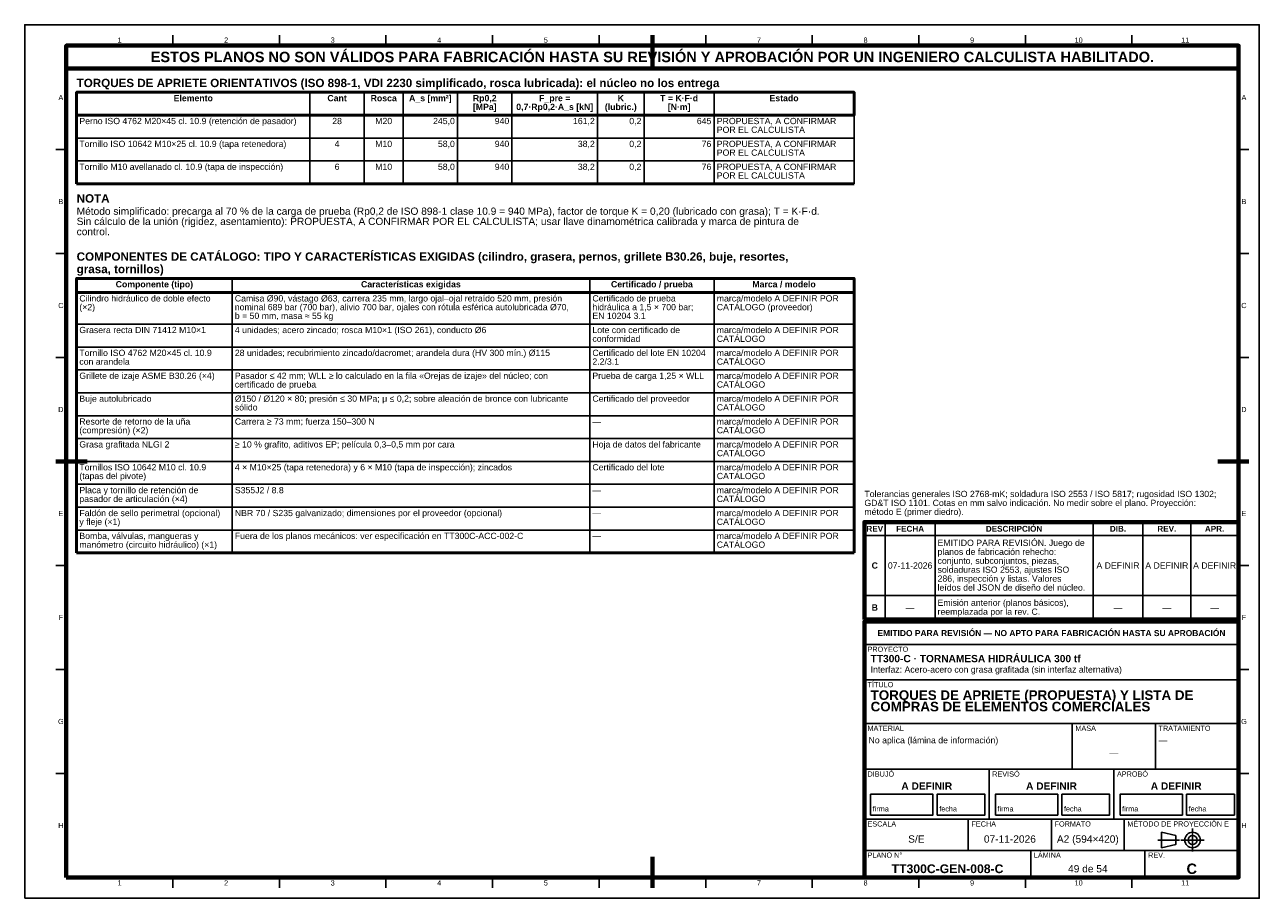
# Model space of a CAD drawing. Header units: millimetres. Extents: x 0 to 594, y 0 to 420.
import ezdxf
from ezdxf.enums import TextEntityAlignment as Align

# ---------------------------------------------------------------- set-up
doc = ezdxf.new("R2010")
doc.units = ezdxf.units.MM
doc.linetypes.add('EJE', pattern=[31, 20, -4, 3, -4])
for name, color, linetype, lineweight in [('EJE', 7, 'EJE', 25), ('FINA', 7, 'CONTINUOUS', 25), ('MARCO', 7, 'CONTINUOUS', 70), ('TXT', 7, 'CONTINUOUS', 25), ('VIS', 7, 'CONTINUOUS', 50)]:
    doc.layers.add(name, color=color, linetype=linetype, lineweight=lineweight)
doc.styles.add('STD', font='LiberationSans-Regular.ttf')
doc.styles.add('STDB', font='LiberationSans-Bold.ttf')

msp = doc.modelspace()

# ---------------------------------------------------------------- linework, layer by layer
at = {"layer": 'EJE'}
for p, q in [((561.88, 22.42), (561.88, 33.58)), ((545.14, 28), (555.68, 28)), ((556.3, 28), (567.46, 28))]:
    msp.add_line(p, q, dxfattribs=at)
at = {"layer": 'FINA'}
for p, q in [((71.27, 410), (71.27, 415)), ((122.55, 410), (122.55, 415)), ((173.82, 410), (173.82, 415)), ((225.09, 410), (225.09, 415)), ((276.36, 410), (276.36, 415)), ((327.64, 410), (327.64, 415)), ((378.91, 410), (378.91, 415)), ((430.18, 410), (430.18, 415)), ((481.45, 410), (481.45, 415)), ((532.73, 410), (532.73, 415)), ((137.2, 387.5), (137.2, 343.5)), ((163.38, 387.5), (163.38, 343.5)), ((182.08, 387.5), (182.08, 343.5)), ((208.26, 387.5), (208.26, 343.5)), ((234.44, 387.5), (234.44, 343.5)), ((275.58, 387.5), (275.58, 343.5)), ((298.02, 387.5), (298.02, 343.5)), ((331.68, 387.5), (331.68, 343.5)), ((399, 387.5), (399, 343.5)), ((25, 376.5), (399, 376.5)), ((25, 365.5), (399, 365.5)), ((20, 360), (15, 360)), ((584, 360), (589, 360)), ((25, 354.5), (399, 354.5)), ((20, 310), (15, 310)), ((584, 310), (589, 310)), ((99.8, 298.03), (99.8, 166.03)), ((271.84, 298.03), (271.84, 166.03)), ((331.68, 298.03), (331.68, 166.03)), ((25, 291.23), (399, 291.23)), ((25, 276.03), (399, 276.03)), ((25, 265.03), (399, 265.03)), ((20, 260), (15, 260)), ((584, 260), (589, 260)), ((25, 254.03), (399, 254.03)), ((25, 243.03), (399, 243.03)), ((25, 232.03), (399, 232.03)), ((25, 221.03), (399, 221.03)), ((20, 210), (15, 210)), ((25, 210.03), (399, 210.03)), ((584, 210), (589, 210)), ((25, 199.03), (399, 199.03)), ((25, 188.03), (399, 188.03)), ((414, 134), (414, 180.9)), ((438, 134), (438, 180.9)), ((514, 134), (514, 180.9)), ((538, 134), (538, 180.9)), ((561, 134), (561, 180.9)), ((25, 177.03), (399, 177.03)), ((404, 174.4), (584, 174.4)), ((20, 160), (15, 160)), ((584, 160), (589, 160)), ((404, 145.6), (584, 145.6)), ((404, 134), (584, 134)), ((404, 133), (584, 133)), ((404, 122), (584, 122)), ((20, 110), (15, 110)), ((584, 110), (589, 110)), ((404, 105), (584, 105)), ((404, 84), (584, 84)), ((504, 62), (504, 84)), ((544, 62), (544, 84)), ((20, 60), (15, 60)), ((404, 62), (584, 62)), ((464, 38), (464, 62)), ((524, 38), (524, 62)), ((584, 60), (589, 60)), ((404, 38), (584, 38)), ((454, 23), (454, 38)), ((494, 23), (494, 38)), ((529, 23), (529, 38)), ((404, 23), (584, 23)), ((484, 10), (484, 23)), ((539, 10), (539, 23)), ((71.27, 10), (71.27, 5)), ((122.55, 10), (122.55, 5)), ((173.82, 10), (173.82, 5)), ((225.09, 10), (225.09, 5)), ((276.36, 10), (276.36, 5)), ((327.64, 10), (327.64, 5)), ((378.91, 10), (378.91, 5)), ((430.18, 10), (430.18, 5)), ((481.45, 10), (481.45, 5)), ((532.73, 10), (532.73, 5))]:
    msp.add_line(p, q, dxfattribs=at)
for points in [[(0, 0), (594, 0), (594, 420), (0, 420)], [(407, 40), (437, 40), (437, 50), (407, 50)], [(439, 40), (462, 40), (462, 50), (439, 50)], [(467, 40), (497, 40), (497, 50), (467, 50)], [(499, 40), (522, 40), (522, 50), (499, 50)], [(527, 40), (557, 40), (557, 50), (527, 50)], [(559, 40), (582, 40), (582, 50), (559, 50)], [(547, 24.28), (553.82, 25.83), (553.82, 30.17), (547, 31.72)]]:
    msp.add_lwpolyline(points, close=True, dxfattribs=at)
for radius in [3.72, 2.17]:
    msp.add_circle((561.88, 28), radius, dxfattribs=at)
at = {"layer": 'MARCO'}
for p, q in [((302, 415), (302, 400)), ((15, 210), (30, 210)), ((589, 210), (574, 210)), ((302, 5), (302, 20))]:
    msp.add_line(p, q, dxfattribs=at)
for points in [[(20, 10), (584, 10), (584, 410), (20, 410)], [(20, 399), (584, 399), (584, 410), (20, 410)], [(404, 134), (584, 134), (584, 180.9), (404, 180.9)], [(404, 10), (584, 10), (584, 133), (404, 133)]]:
    msp.add_lwpolyline(points, close=True, dxfattribs=at)
at = {"layer": 'VIS'}
for p, q in [((25, 387.5), (25, 343.5)), ((25, 343.5), (399, 343.5)), ((25, 298.03), (25, 166.03)), ((399, 298.03), (399, 166.03)), ((25, 166.03), (399, 166.03))]:
    msp.add_line(p, q, dxfattribs=at)
for points in [[(25, 376.5), (399, 376.5), (399, 387.5), (25, 387.5)], [(25, 291.23), (399, 291.23), (399, 298.03), (25, 298.03)]]:
    msp.add_lwpolyline(points, close=True, dxfattribs=at)

# ---------------------------------------------------------------- texts
at = {"layer": 'TXT'}
for s, height, style, p in [('1', 2.5, 'STD', (45.64, 412.6)), ('2', 2.5, 'STD', (96.91, 412.6)), ('3', 2.5, 'STD', (148.18, 412.6)), ('4', 2.5, 'STD', (199.45, 412.6)), ('5', 2.5, 'STD', (250.73, 412.6)), ('6', 2.5, 'STD', (302, 412.6)), ('7', 2.5, 'STD', (353.27, 412.6)), ('8', 2.5, 'STD', (404.55, 412.6)), ('9', 2.5, 'STD', (455.82, 412.6)), ('10', 2.5, 'STD', (507.09, 412.6)), ('11', 2.5, 'STD', (558.36, 412.6)), ('ESTOS PLANOS NO SON VÁLIDOS PARA FABRICACIÓN HASTA SU REVISIÓN Y APROBACIÓN POR UN INGENIERO CALCULISTA HABILITADO.', 5, 'STDB', (302, 404.5)), ('A', 2.5, 'STD', (17.4, 385)), ('Elemento', 3, 'STDB', (81.1, 384.7)), ('Cant', 3, 'STDB', (150.29, 384.7)), ('Rosca', 3, 'STDB', (172.73, 384.7)), ('A_s [mm²]', 3, 'STDB', (195.17, 384.7)), ('Rp0,2', 3, 'STDB', (221.35, 384.7)), ('F_pre =', 3, 'STDB', (255.01, 384.7)), ('K', 3, 'STDB', (286.8, 384.7)), ('T = K·F·d', 3, 'STDB', (314.85, 384.7)), ('Estado', 3, 'STDB', (365.34, 384.7)), ('A', 2.5, 'STD', (586.6, 385)), ('[MPa]', 3, 'STDB', (221.35, 380.5)), ('0,7·Rp0,2·A_s [kN]', 3, 'STDB', (255.01, 380.5)), ('(lubric.)', 3, 'STDB', (286.8, 380.5)), ('[N·m]', 3, 'STDB', (314.85, 380.5)), ('28', 3, 'STD', (150.29, 373.7)), ('M20', 3, 'STD', (172.73, 373.7)), ('4', 3, 'STD', (150.29, 362.7)), ('M10', 3, 'STD', (172.73, 362.7)), ('6', 3, 'STD', (150.29, 351.7)), ('M10', 3, 'STD', (172.73, 351.7)), ('B', 2.5, 'STD', (17.4, 335)), ('B', 2.5, 'STD', (586.6, 335)), ('Componente (tipo)', 3, 'STDB', (62.4, 295.23)), ('Características exigidas', 3, 'STDB', (185.82, 295.23)), ('Certificado / prueba', 3, 'STDB', (301.76, 295.23)), ('Marca / modelo', 3, 'STDB', (365.34, 295.23)), ('C', 2.5, 'STD', (17.4, 285)), ('C', 2.5, 'STD', (586.6, 285)), ('D', 2.5, 'STD', (17.4, 235)), ('D', 2.5, 'STD', (586.6, 235)), ('E', 2.5, 'STD', (17.4, 185)), ('E', 2.5, 'STD', (586.6, 185)), ('REV', 2.8, 'STDB', (409, 177.65)), ('FECHA', 2.8, 'STDB', (426, 177.65)), ('DESCRIPCIÓN', 2.8, 'STDB', (476, 177.65)), ('DIB.', 2.8, 'STDB', (526, 177.65)), ('REV.', 2.8, 'STDB', (549.5, 177.65)), ('APR.', 2.8, 'STDB', (572.5, 177.65)), ('C', 3, 'STDB', (409, 160)), ('07-11-2026', 3, 'STD', (426, 160)), ('A DEFINIR', 3, 'STD', (526, 160)), ('A DEFINIR', 3, 'STD', (549.5, 160)), ('A DEFINIR', 3, 'STD', (572.5, 160)), ('B', 3, 'STDB', (409, 139.8)), ('—', 3, 'STD', (426, 139.8)), ('—', 3, 'STD', (526, 139.8)), ('—', 3, 'STD', (549.5, 139.8)), ('—', 3, 'STD', (572.5, 139.8)), ('F', 2.5, 'STD', (17.4, 135)), ('F', 2.5, 'STD', (586.6, 135)), ('EMITIDO PARA REVISIÓN — NO APTO PARA FABRICACIÓN HASTA SU APROBACIÓN', 2.9, 'STDB', (494, 127.5)), ('G', 2.5, 'STD', (17.4, 85)), ('G', 2.5, 'STD', (586.6, 85)), ('—', 3, 'STD', (524, 70)), ('A DEFINIR', 3.5, 'STDB', (434, 54)), ('A DEFINIR', 3.5, 'STDB', (494, 54)), ('A DEFINIR', 3.5, 'STDB', (554, 54)), ('H', 2.5, 'STD', (17.4, 35)), ('H', 2.5, 'STD', (586.6, 35)), ('S/E', 3.5, 'STD', (429, 28.5)), ('07-11-2026', 3.5, 'STD', (474, 28.5)), ('A2 (594×420)', 3.5, 'STD', (511.5, 28.5)), ('TT300C-GEN-008-C', 4.2, 'STDB', (444, 14.2)), ('49 de 54', 3.5, 'STD', (511.5, 14.2)), ('C', 5, 'STDB', (561.5, 14.2)), ('1', 2.5, 'STD', (45.64, 7.4)), ('2', 2.5, 'STD', (96.91, 7.4)), ('3', 2.5, 'STD', (148.18, 7.4)), ('4', 2.5, 'STD', (199.45, 7.4)), ('5', 2.5, 'STD', (250.73, 7.4)), ('6', 2.5, 'STD', (302, 7.4)), ('7', 2.5, 'STD', (353.27, 7.4)), ('8', 2.5, 'STD', (404.55, 7.4)), ('9', 2.5, 'STD', (455.82, 7.4)), ('10', 2.5, 'STD', (507.09, 7.4)), ('11', 2.5, 'STD', (558.36, 7.4))]:
    msp.add_text(s, height=height, dxfattribs=dict(at, style=style)).set_placement(p, align=Align.MIDDLE_CENTER)
for s, height, style, p in [('TORQUES DE APRIETE ORIENTATIVOS (ISO 898-1, VDI 2230 simplificado, rosca lubricada): el núcleo no los entrega', 4, 'STDB', (25, 394)), ('Método simplificado: precarga al 70 % de la carga de prueba (Rp0,2 de ISO 898-1 clase 10.9 = 940 MPa), factor de torque K = 0,20 (lubricado con grasa); T = K·F·d.', 3.5, 'STD', (25, 332.1)), ('NOTA', 4, 'STDB', (25, 338.5)), ('Sin cálculo de la unión (rigidez, asentamiento): PROPUESTA, A CONFIRMAR POR EL CALCULISTA; usar llave dinamométrica calibrada y marca de pintura de', 3.5, 'STD', (25, 327.2)), ('control.', 3.5, 'STD', (25, 322.3)), ('COMPONENTES DE CATÁLOGO: TIPO Y CARACTERÍSTICAS EXIGIDAS (cilindro, grasera, pernos, grillete B30.26, buje, resortes,', 4, 'STDB', (25, 310.53)), ('grasa, tornillos)', 4, 'STDB', (25, 304.53)), ('EMITIDO PARA REVISIÓN. Juego de', 3, 'STD', (439.2, 172.4)), ('planos de fabricación rehecho:', 3, 'STD', (439.2, 168.1)), ('conjunto, subconjuntos, piezas,', 3, 'STD', (439.2, 163.8)), ('soldaduras ISO 2553, ajustes ISO', 3, 'STD', (439.2, 159.5)), ('286, inspección y listas. Valores', 3, 'STD', (439.2, 155.2)), ('leídos del JSON de diseño del núcleo.', 3, 'STD', (439.2, 150.9)), ('Emisión anterior (planos básicos),', 3, 'STD', (439.2, 143.6)), ('reemplazada por la rev. C.', 3, 'STD', (439.2, 139.3)), ('PROYECTO', 2.5, 'STD', (405.5, 121)), ('TT300-C · TORNAMESA HIDRÁULICA 300 tf', 3.5, 'STDB', (407, 117)), ('Interfaz: Acero-acero con grasa grafitada (sin interfaz alternativa)', 3, 'STD', (407, 111.5)), ('TÍTULO', 2.5, 'STD', (405.5, 104)), ('TORQUES DE APRIETE (PROPUESTA) Y LISTA DE', 4.6, 'STDB', (407, 100)), ('COMPRAS DE ELEMENTOS COMERCIALES', 4.6, 'STDB', (407, 94.48)), ('MATERIAL', 2.5, 'STD', (405.5, 83)), ('No aplica (lámina de información)', 3, 'STD', (406, 77.5)), ('MASA', 2.5, 'STD', (505.5, 83)), ('TRATAMIENTO', 2.5, 'STD', (545.5, 83)), ('—', 3, 'STD', (545.5, 77.5)), ('DIBUJÓ', 2.5, 'STD', (405.5, 61)), ('REVISÓ', 2.5, 'STD', (465.5, 61)), ('APROBÓ', 2.5, 'STD', (525.5, 61)), ('ESCALA', 2.5, 'STD', (405.5, 37)), ('FECHA', 2.5, 'STD', (455.5, 37)), ('FORMATO', 2.5, 'STD', (495.5, 37)), ('MÉTODO DE PROYECCIÓN E', 2.5, 'STD', (530.5, 37)), ('PLANO N°', 2.5, 'STD', (405.5, 22)), ('LÁMINA', 2.5, 'STD', (485.5, 22)), ('REV.', 2.5, 'STD', (540.5, 22))]:
    msp.add_text(s, height=height, dxfattribs=dict(at, style=style)).set_placement(p, align=Align.TOP_LEFT)
at = {"layer": 'TXT', "style": 'STD'}
for s, p in [('Perno ISO 4762 M20×45 cl. 10.9 (retención de pasador)', (26.3, 373.7)), ('PROPUESTA, A CONFIRMAR', (332.98, 373.7)), ('POR EL CALCULISTA', (332.98, 369.5)), ('Tornillo ISO 10642 M10×25 cl. 10.9 (tapa retenedora)', (26.3, 362.7)), ('PROPUESTA, A CONFIRMAR', (332.98, 362.7)), ('POR EL CALCULISTA', (332.98, 358.5)), ('Tornillo M10 avellanado cl. 10.9 (tapa de inspección)', (26.3, 351.7)), ('PROPUESTA, A CONFIRMAR', (332.98, 351.7)), ('POR EL CALCULISTA', (332.98, 347.5)), ('Cilindro hidráulico de doble efecto', (26.3, 288.43)), ('(×2)', (26.3, 284.23)), ('Camisa Ø90, vástago Ø63, carrera 235 mm, largo ojal–ojal retraído 520 mm, presión', (101.1, 288.43)), ('nominal 689 bar (700 bar), alivio 700 bar, ojales con rótula esférica autolubricada Ø70,', (101.1, 284.23)), ('Certificado de prueba', (273.14, 288.43)), ('hidráulica a 1,5 × 700 bar;', (273.14, 284.23)), ('CATÁLOGO (proveedor)', (332.98, 284.23)), ('marca/modelo A DEFINIR POR', (332.98, 288.43)), ('b = 50 mm, masa ≈ 55 kg', (101.1, 280.03)), ('EN 10204 3.1', (273.14, 280.03)), ('Grasera recta DIN 71412 M10×1', (26.3, 273.23)), ('4 unidades; acero zincado; rosca M10×1 (ISO 261), conducto Ø6', (101.1, 273.23)), ('Lote con certificado de', (273.14, 273.23)), ('marca/modelo A DEFINIR POR', (332.98, 273.23)), ('conformidad', (273.14, 269.03)), ('CATÁLOGO', (332.98, 269.03)), ('Tornillo ISO 4762 M20×45 cl. 10.9', (26.3, 262.23)), ('28 unidades; recubrimiento zincado/dacromet; arandela dura (HV 300 mín.) Ø115', (101.1, 262.23)), ('Certificado del lote EN 10204', (273.14, 262.23)), ('marca/modelo A DEFINIR POR', (332.98, 262.23)), ('con arandela', (26.3, 258.03)), ('2.2/3.1', (273.14, 258.03)), ('CATÁLOGO', (332.98, 258.03)), ('Grillete de izaje ASME B30.26 (×4)', (26.3, 251.23)), ('Pasador ≤ 42 mm; WLL ≥ lo calculado en la fila «Orejas de izaje» del núcleo; con', (101.1, 251.23)), ('Prueba de carga 1,25 × WLL', (273.14, 251.23)), ('CATÁLOGO', (332.98, 247.03)), ('marca/modelo A DEFINIR POR', (332.98, 251.23)), ('certificado de prueba', (101.1, 247.03)), ('Buje autolubricado', (26.3, 240.23)), ('sólido', (101.1, 236.03)), ('Ø150 / Ø120 × 80; presión ≤ 30 MPa; μ ≤ 0,2; sobre aleación de bronce con lubricante', (101.1, 240.23)), ('Certificado del proveedor', (273.14, 240.23)), ('CATÁLOGO', (332.98, 236.03)), ('marca/modelo A DEFINIR POR', (332.98, 240.23)), ('(compresión) (×2)', (26.3, 225.03)), ('Resorte de retorno de la uña', (26.3, 229.23)), ('Carrera ≥ 73 mm; fuerza 150–300 N', (101.1, 229.23)), ('—', (273.14, 229.23)), ('CATÁLOGO', (332.98, 225.03)), ('marca/modelo A DEFINIR POR', (332.98, 229.23)), ('Grasa grafitada NLGI 2', (26.3, 218.23)), ('≥ 10 % grafito, aditivos EP; película 0,3–0,5 mm por cara', (101.1, 218.23)), ('Hoja de datos del fabricante', (273.14, 218.23)), ('marca/modelo A DEFINIR POR', (332.98, 218.23)), ('CATÁLOGO', (332.98, 214.03)), ('Tornillos ISO 10642 M10 cl. 10.9', (26.3, 207.23)), ('4 × M10×25 (tapa retenedora) y 6 × M10 (tapa de inspección); zincados', (101.1, 207.23)), ('Certificado del lote', (273.14, 207.23)), ('marca/modelo A DEFINIR POR', (332.98, 207.23)), ('(tapas del pivote)', (26.3, 203.03)), ('CATÁLOGO', (332.98, 203.03)), ('Placa y tornillo de retención de', (26.3, 196.23)), ('S355J2 / 8.8', (101.1, 196.23)), ('marca/modelo A DEFINIR POR', (332.98, 196.23)), ('pasador de articulación (×4)', (26.3, 192.03)), ('—', (273.14, 196.23)), ('CATÁLOGO', (332.98, 192.03)), ('Faldón de sello perimetral (opcional)', (26.3, 185.23)), ('NBR 70 / S235 galvanizado; dimensiones por el proveedor (opcional)', (101.1, 185.23)), ('—', (273.14, 185.23)), ('marca/modelo A DEFINIR POR', (332.98, 185.23)), ('y fleje (×1)', (26.3, 181.03)), ('CATÁLOGO', (332.98, 181.03)), ('Bomba, válvulas, mangueras y', (26.3, 174.23)), ('Fuera de los planos mecánicos: ver especificación en TT300C-ACC-002-C', (101.1, 174.23)), ('—', (273.14, 174.23)), ('CATÁLOGO', (332.98, 170.03)), ('marca/modelo A DEFINIR POR', (332.98, 174.23)), ('manómetro (circuito hidráulico) (×1)', (26.3, 170.03))]:
    msp.add_text(s, height=3, dxfattribs=at).set_placement(p, align=Align.MIDDLE_LEFT)
for s, p in [('245,0', (206.96, 373.7)), ('940', (233.14, 373.7)), ('161,2', (274.28, 373.7)), ('0,2', (296.72, 373.7)), ('645', (330.38, 373.7)), ('58,0', (206.96, 362.7)), ('940', (233.14, 362.7)), ('38,2', (274.28, 362.7)), ('0,2', (296.72, 362.7)), ('76', (330.38, 362.7)), ('58,0', (206.96, 351.7)), ('940', (233.14, 351.7)), ('38,2', (274.28, 351.7)), ('0,2', (296.72, 351.7)), ('76', (330.38, 351.7))]:
    msp.add_text(s, height=3, dxfattribs=at).set_placement(p, align=Align.MIDDLE_RIGHT)
for s, height, p in [('Tolerancias generales ISO 2768-mK; soldadura ISO 2553 / ISO 5817; rugosidad ISO 1302;', 3, (404, 192)), ('GD&T ISO 1101. Cotas en mm salvo indicación. No medir sobre el plano. Proyección:', 3, (404, 187.7)), ('método E (primer diedro).', 3, (404, 183.4)), ('firma', 2.5, (408, 41)), ('fecha', 2.5, (440, 41)), ('firma', 2.5, (468, 41)), ('fecha', 2.5, (500, 41)), ('firma', 2.5, (528, 41)), ('fecha', 2.5, (560, 41))]:
    msp.add_text(s, height=height, dxfattribs=at).set_placement(p, align=Align.BOTTOM_LEFT)

doc.saveas('drawing.dxf')
